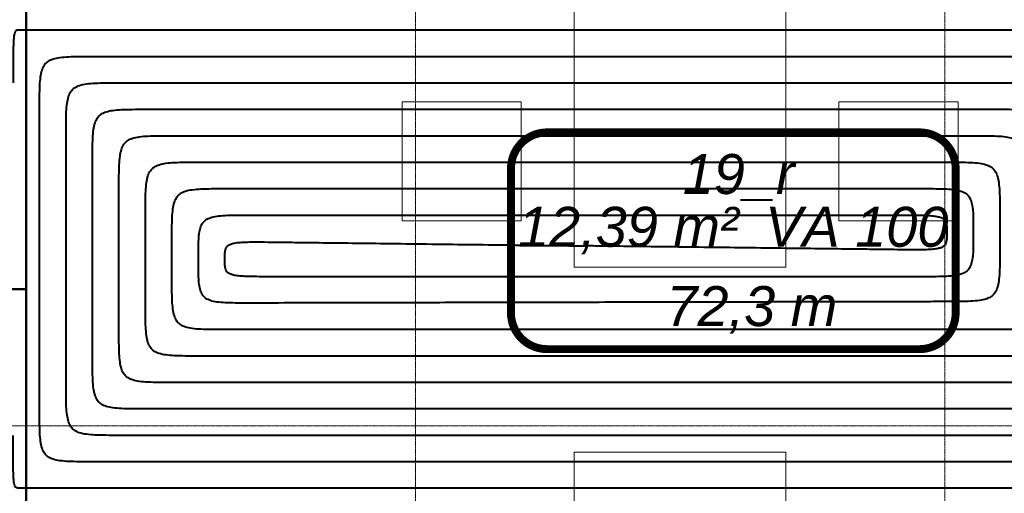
# Model space of a CAD drawing. Header units: millimetres. Extents: x 49908 to 79848, y -11883 to -3092.
# Tile 46 of 222: x 68141 to 68513, y -6252 to -6073. Entities that reach past the tile are written whole.
import ezdxf
from ezdxf.lldxf.tags import DXFTag

# ---------------------------------------------------------------- set-up
doc = ezdxf.new("R2010")
doc.units = ezdxf.units.MM
doc.linetypes.add('DASHDOT', pattern=[1, 0.5, -0.25, 0, -0.25])
doc.layers.add('A wyp ruchome', color=9, linetype='Continuous', lineweight=9)
doc.layers.add('A_OSIE', color=9, linetype='DASHDOT', lineweight=9)
for name, color, linetype, true_color in [('IS_Ogrzewanie_płaszczyznowe', 7, 'SOLID', 0xac00e6), ('IS_Ogrzewanie_płaszczyznowe_-_opis', 7, 'SOLID', 0xf000f0), ('IS_Przyłącza_o.p._Powrót', 7, 'DASH', 0x438955), ('IS_Przyłącza_o.p._Zasilanie', 7, 'SOLID', 0xff9124)]:
    doc.layers.add(name, color=color, linetype=linetype, true_color=true_color)
doc.layers.add('IS_Rys.pętli_o.p._Powrót', color=7, linetype='DASH', lineweight=13, true_color=0x4c9a5f)
doc.layers.add('IS_Rys.pętli_o.p._Zasilanie', color=7, linetype='SOLID', lineweight=13, true_color=0xff8c1a)
tags = doc.linetypes.add('DASH', pattern=[15, 10, -5]).pattern_tags.tags
tags[6:7] = [DXFTag(74, 4), DXFTag(75, 0), DXFTag(340, '0'), DXFTag(46, 0.0), DXFTag(50, 0.0), DXFTag(44, 0.0), DXFTag(45, 0.0)]
tags[4:5] = [DXFTag(74, 4), DXFTag(75, 0), DXFTag(340, '0'), DXFTag(46, 0.0), DXFTag(50, 0.0), DXFTag(44, 0.0), DXFTag(45, 0.0)]
tags = doc.linetypes.add('SOLID', pattern=[10, 10, 0]).pattern_tags.tags
tags[6:7] = [DXFTag(74, 4), DXFTag(75, 0), DXFTag(340, '0'), DXFTag(46, 0.0), DXFTag(50, 0.0), DXFTag(44, 0.0), DXFTag(45, 0.0)]
tags[4:5] = [DXFTag(74, 4), DXFTag(75, 0), DXFTag(340, '0'), DXFTag(46, 0.0), DXFTag(50, 0.0), DXFTag(44, 0.0), DXFTag(45, 0.0)]

msp = doc.modelspace()

# ---------------------------------------------------------------- linework, layer by layer
at = {"layer": 'A wyp ruchome'}
for points in [[(68430.47, -5926.63), (68430.47, -6166.63), (68350.47, -6166.63), (68350.47, -5926.63)], [(68330.47, -6104.13), (68285.47, -6104.13), (68285.47, -6149.13), (68330.47, -6149.13)], [(68450.47, -6104.13), (68495.47, -6104.13), (68495.47, -6149.13), (68450.47, -6149.13)], [(68430.47, -6236.63), (68430.47, -6476.63), (68350.47, -6476.63), (68350.47, -6236.63)]]:
    msp.add_lwpolyline(points, close=True, dxfattribs=at)
at = {"layer": 'A_OSIE', "ltscale": 0.3, "transparency": 33554559}
for p, q in [((68290.47, -7140.05), (68290.47, -3902.99)), ((68490.47, -7140.05), (68490.47, -3902.99)), ((70341.81, -6226.63), (67440.85, -6226.63))]:
    msp.add_line(p, q, dxfattribs=at)
at = {"layer": 'IS_Ogrzewanie_płaszczyznowe', "lineweight": 40}
for p, q in [((68143.46, -6174.95), (68143.46, -5966.01)), ((68143.46, -6035.51), (68143.46, -6265.41)), ((68143.46, -6174.95), (67772.42, -6174.95)), ((67772.42, -6174.95), (68143.46, -6174.95)), ((68143.46, -6383.89), (68143.46, -6174.95))]:
    msp.add_line(p, q, dxfattribs=at)
at = {"layer": 'IS_Ogrzewanie_płaszczyznowe_-_opis'}
msp.add_lwpolyline([(68340.24, -6197.66, 3, 3, 0), (68480.91, -6197.66, 3, 3, 0.414214), (68494.57, -6183.99, 3, 3, 0), (68494.57, -6129.32, 3, 3, 0.414214), (68480.91, -6115.66, 3, 3, 0), (68340.24, -6115.66, 3, 3, 0.414214), (68326.57, -6129.32, 3, 3, 0), (68326.57, -6183.99, 3, 3, 0.414214), (68340.24, -6197.66, 3, 3, 0)], format="xyseb", dxfattribs=at)
at = {"layer": 'IS_Przyłącza_o.p._Powrót', "lineweight": 40}
msp.add_open_spline([(68593.2, -6250.27), (68589.71, -6250.27), (68576.64, -6250.27), (68549.27, -6250.27), (68507.71, -6250.27), (68456.01, -6250.27), (68398.23, -6250.27), (68338.43, -6250.27), (68280.65, -6250.27), (68228.95, -6250.27), (68187.39, -6250.27), (68160.02, -6250.27), (68146.96, -6250.27), (68143.46, -6250.27)], degree=3, knots=[0, 0, 0, 0, 0.104746, 0.391954, 0.821075, 1.351564, 1.942874, 2.554456, 3.145766, 3.676255, 4.105376, 4.392584, 4.49733, 4.49733, 4.49733, 4.49733], dxfattribs=at)
at = {"layer": 'IS_Przyłącza_o.p._Zasilanie', "lineweight": 40}
msp.add_open_spline([(68551.24, -6076.94), (68548.08, -6076.94), (68536.23, -6076.94), (68511.42, -6076.94), (68473.73, -6076.94), (68426.86, -6076.94), (68374.47, -6076.94), (68320.24, -6076.94), (68267.85, -6076.94), (68220.98, -6076.94), (68183.29, -6076.94), (68158.48, -6076.94), (68146.63, -6076.94), (68143.46, -6076.94)], degree=3, knots=[0, 0, 0, 0, 0.094975, 0.355391, 0.744482, 1.225485, 1.761634, 2.316166, 2.852315, 3.333318, 3.722409, 3.982825, 4.0778, 4.0778, 4.0778, 4.0778], dxfattribs=at)
at = {"layer": 'IS_Rys.pętli_o.p._Powrót', "lineweight": 40}
for points, knots in [([(68158.46, -6116.94), (68158.46, -6115.28), (68158.46, -6112.26), (68158.54, -6108.16), (68158.78, -6104.85), (68159.29, -6102.22), (68160.2, -6100.16), (68161.69, -6098.67), (68163.75, -6097.76), (68166.37, -6097.25), (68169.68, -6097.01), (68173.79, -6096.93), (68176.81, -6096.94), (68178.46, -6096.94)], [0, 0, 0, 0, 0.0497373, 0.0904721, 0.1232039, 0.1491998, 0.1703704, 0.1897083, 0.2108788, 0.2368747, 0.2696065, 0.3103414, 0.3600787, 0.3600787, 0.3600787, 0.3600787]), ([(68178.46, -6096.94), (68181.13, -6096.94), (68191.08, -6096.94), (68211.94, -6096.94), (68243.62, -6096.94), (68283.02, -6096.94), (68327.06, -6096.94), (68372.65, -6096.94), (68416.69, -6096.94), (68456.09, -6096.94), (68487.77, -6096.94), (68508.63, -6096.94), (68518.58, -6096.94), (68521.24, -6096.94)], [0, 0, 0, 0, 0.079836, 0.298741, 0.625812, 1.030143, 1.48083, 1.94697, 2.397657, 2.801988, 3.129059, 3.347964, 3.4278, 3.4278, 3.4278, 3.4278]), ([(68158.46, -6210.27), (68158.46, -6209.54), (68158.46, -6206.83), (68158.46, -6201.15), (68158.46, -6192.53), (68158.46, -6181.8), (68158.46, -6169.81), (68158.46, -6157.4), (68158.46, -6145.41), (68158.46, -6134.68), (68158.46, -6126.05), (68158.46, -6120.37), (68158.46, -6117.66), (68158.46, -6116.94)], [0, 0, 0, 0, 0.0217373, 0.0813394, 0.1703921, 0.2804808, 0.4031912, 0.5301088, 0.6528192, 0.7629079, 0.8519606, 0.9115627, 0.9333, 0.9333, 0.9333, 0.9333]), ([(68178.46, -6136.94), (68178.46, -6135.28), (68178.46, -6132.26), (68178.54, -6128.16), (68178.78, -6124.85), (68179.29, -6122.22), (68180.2, -6120.16), (68181.69, -6118.67), (68183.75, -6117.76), (68186.37, -6117.25), (68189.68, -6117.01), (68193.79, -6116.93), (68196.81, -6116.94), (68198.46, -6116.94)], [0, 0, 0, 0, 0.0497373, 0.0904721, 0.1232039, 0.1491998, 0.1703704, 0.1897083, 0.2108788, 0.2368747, 0.2696065, 0.3103414, 0.3600787, 0.3600787, 0.3600787, 0.3600787]), ([(68198.46, -6116.94), (68200.82, -6116.94), (68209.61, -6116.94), (68228.04, -6116.94), (68256.02, -6116.94), (68290.82, -6116.94), (68329.72, -6116.94), (68369.99, -6116.94), (68408.89, -6116.94), (68443.69, -6116.94), (68471.67, -6116.94), (68490.1, -6116.94), (68498.89, -6116.94), (68501.24, -6116.94)], [0, 0, 0, 0, 0.07052, 0.26388, 0.552784, 0.909932, 1.308028, 1.719772, 2.117868, 2.475016, 2.76392, 2.95728, 3.0278, 3.0278, 3.0278, 3.0278]), ([(68501.24, -6116.94), (68502.9, -6116.94), (68505.92, -6116.93), (68510.03, -6117.01), (68513.34, -6117.25), (68515.96, -6117.76), (68518.02, -6118.67), (68519.51, -6120.16), (68520.42, -6122.22), (68520.93, -6124.85), (68521.17, -6128.16), (68521.25, -6132.26), (68521.24, -6135.28), (68521.24, -6136.94)], [0, 0, 0, 0, 0.0497373, 0.0904721, 0.1232039, 0.1491998, 0.1703704, 0.1897083, 0.2108788, 0.2368747, 0.2696065, 0.3103414, 0.3600787, 0.3600787, 0.3600787, 0.3600787]), ([(68178.46, -6190.27), (68178.46, -6189.85), (68178.46, -6188.3), (68178.46, -6185.06), (68178.46, -6180.13), (68178.46, -6174), (68178.46, -6167.15), (68178.46, -6160.06), (68178.46, -6153.2), (68178.46, -6147.07), (68178.46, -6142.15), (68178.46, -6138.9), (68178.46, -6137.35), (68178.46, -6136.94)], [0, 0, 0, 0, 0.012421, 0.0464784, 0.0973643, 0.1602705, 0.2303888, 0.3029112, 0.3730295, 0.4359357, 0.4868216, 0.520879, 0.5333, 0.5333, 0.5333, 0.5333]), ([(68198.46, -6156.94), (68198.46, -6155.28), (68198.46, -6152.26), (68198.54, -6148.16), (68198.78, -6144.85), (68199.29, -6142.22), (68200.2, -6140.16), (68201.69, -6138.67), (68203.75, -6137.76), (68206.37, -6137.25), (68209.68, -6137.01), (68213.79, -6136.93), (68216.81, -6136.94), (68218.46, -6136.94)], [0, 0, 0, 0, 0.0497373, 0.0904721, 0.1232039, 0.1491998, 0.1703704, 0.1897083, 0.2108788, 0.2368747, 0.2696065, 0.3103414, 0.3600787, 0.3600787, 0.3600787, 0.3600787]), ([(68218.46, -6136.94), (68220.5, -6136.94), (68228.14, -6136.94), (68244.13, -6136.94), (68268.41, -6136.94), (68298.62, -6136.94), (68332.38, -6136.94), (68367.33, -6136.94), (68401.09, -6136.94), (68431.29, -6136.94), (68455.58, -6136.94), (68471.57, -6136.94), (68479.2, -6136.94), (68481.24, -6136.94)], [0, 0, 0, 0, 0.061203, 0.229019, 0.479756, 0.789722, 1.135225, 1.492575, 1.838078, 2.148044, 2.398781, 2.566597, 2.6278, 2.6278, 2.6278, 2.6278]), ([(68481.24, -6136.94), (68482.9, -6136.94), (68485.92, -6136.93), (68490.02, -6137), (68493.33, -6137.2), (68495.94, -6137.62), (68497.97, -6138.36), (68499.47, -6139.58), (68500.41, -6141.31), (68500.93, -6143.52), (68501.17, -6146.28), (68501.25, -6149.71), (68501.24, -6152.22), (68501.24, -6153.6)], [0, 0, 0, 0, 0.0497372, 0.0904679, 0.1231616, 0.1489752, 0.1695302, 0.1873289, 0.2056828, 0.227561, 0.2548804, 0.2888277, 0.3302713, 0.3302713, 0.3302713, 0.3302713]), ([(68501.24, -6153.6), (68501.24, -6154.98), (68501.25, -6157.5), (68501.17, -6160.92), (68500.93, -6163.68), (68500.41, -6165.89), (68499.47, -6167.62), (68497.97, -6168.84), (68495.94, -6169.58), (68493.33, -6170), (68490.02, -6170.21), (68485.92, -6170.27), (68482.9, -6170.27), (68481.24, -6170.27)], [0, 0, 0, 0, 0.0414437, 0.075391, 0.1027104, 0.1245885, 0.1429424, 0.1607411, 0.1812962, 0.2071097, 0.2398034, 0.2805341, 0.3302713, 0.3302713, 0.3302713, 0.3302713]), ([(68198.46, -6170.27), (68198.46, -6170.16), (68198.46, -6169.78), (68198.46, -6168.96), (68198.46, -6167.73), (68198.46, -6166.2), (68198.46, -6164.49), (68198.46, -6162.72), (68198.46, -6161), (68198.46, -6159.47), (68198.46, -6158.24), (68198.46, -6157.43), (68198.46, -6157.04), (68198.46, -6156.94)], [0, 0, 0, 0, 0.0031047, 0.0116174, 0.0243365, 0.0400601, 0.0575864, 0.0757136, 0.0932399, 0.1089635, 0.1216826, 0.1301953, 0.1333, 0.1333, 0.1333, 0.1333]), ([(68218.46, -6163.6), (68218.46, -6163.05), (68218.46, -6162.04), (68218.54, -6160.67), (68218.8, -6159.52), (68219.4, -6158.59), (68220.42, -6157.94), (68221.86, -6157.53), (68223.82, -6157.27), (68226.4, -6157.14), (68229.69, -6157.1), (68233.79, -6157.12), (68236.81, -6157.16), (68238.46, -6157.18)], [0, 0, 0, 0, 0.0165737, 0.030172, 0.0413733, 0.051442, 0.0625342, 0.0768946, 0.0961841, 0.1216234, 0.1542328, 0.1949513, 0.2446877, 0.2446877, 0.2446877, 0.2446877]), ([(68238.46, -6157.18), (68239.37, -6157.19), (68242.75, -6157.23), (68249.83, -6157.32), (68260.59, -6157.45), (68273.97, -6157.61), (68288.92, -6157.8), (68304.4, -6157.99), (68319.35, -6158.17), (68332.73, -6158.33), (68343.49, -6158.46), (68350.57, -6158.55), (68353.95, -6158.59), (68354.85, -6158.6)], [0, 0, 0, 0, 0.02711, 0.101446, 0.212511, 0.349813, 0.502856, 0.661146, 0.814189, 0.95149, 1.062556, 1.136891, 1.164002, 1.164002, 1.164002, 1.164002]), ([(68238.46, -6170.27), (68236.81, -6170.27), (68233.79, -6170.27), (68229.69, -6170.24), (68226.4, -6170.16), (68223.82, -6170), (68221.86, -6169.72), (68220.42, -6169.29), (68219.4, -6168.63), (68218.8, -6167.69), (68218.54, -6166.54), (68218.46, -6165.16), (68218.46, -6164.15), (68218.46, -6163.6)], [0, 0, 0, 0, 0.0497371, 0.0904598, 0.1230808, 0.1485427, 0.167869, 0.1822823, 0.1934384, 0.203564, 0.2147991, 0.2284102, 0.2449857, 0.2449857, 0.2449857, 0.2449857]), ([(68218.46, -6190.27), (68216.81, -6190.27), (68213.79, -6190.27), (68209.68, -6190.19), (68206.37, -6189.95), (68203.75, -6189.44), (68201.69, -6188.53), (68200.2, -6187.04), (68199.29, -6184.98), (68198.78, -6182.36), (68198.54, -6179.05), (68198.46, -6174.94), (68198.46, -6171.92), (68198.46, -6170.27)], [0, 0, 0, 0, 0.0497373, 0.0904721, 0.1232039, 0.1491998, 0.1703704, 0.1897083, 0.2108788, 0.2368747, 0.2696065, 0.3103414, 0.3600787, 0.3600787, 0.3600787, 0.3600787]), ([(68481.24, -6170.27), (68479.36, -6170.27), (68472.31, -6170.27), (68457.53, -6170.27), (68435.1, -6170.27), (68407.19, -6170.27), (68376, -6170.27), (68343.71, -6170.27), (68312.52, -6170.27), (68284.61, -6170.27), (68262.18, -6170.27), (68247.4, -6170.27), (68240.35, -6170.27), (68238.46, -6170.27)], [0, 0, 0, 0, 0.056545, 0.211589, 0.443242, 0.729617, 1.048824, 1.378976, 1.698183, 1.984558, 2.216211, 2.371255, 2.4278, 2.4278, 2.4278, 2.4278]), ([(68198.46, -6210.27), (68196.81, -6210.27), (68193.79, -6210.27), (68189.68, -6210.19), (68186.37, -6209.95), (68183.75, -6209.44), (68181.69, -6208.53), (68180.2, -6207.04), (68179.29, -6204.98), (68178.78, -6202.36), (68178.54, -6199.05), (68178.46, -6194.94), (68178.46, -6191.92), (68178.46, -6190.27)], [0, 0, 0, 0, 0.0497373, 0.0904721, 0.1232039, 0.1491998, 0.1703704, 0.1897083, 0.2108788, 0.2368747, 0.2696065, 0.3103414, 0.3600787, 0.3600787, 0.3600787, 0.3600787]), ([(68523.2, -6190.27), (68520.83, -6190.27), (68511.98, -6190.27), (68493.43, -6190.27), (68465.27, -6190.27), (68430.24, -6190.27), (68391.09, -6190.27), (68350.57, -6190.27), (68311.42, -6190.27), (68276.39, -6190.27), (68248.23, -6190.27), (68229.68, -6190.27), (68220.83, -6190.27), (68218.46, -6190.27)], [0, 0, 0, 0, 0.070975, 0.265582, 0.55635, 0.915802, 1.316465, 1.730865, 2.131528, 2.49098, 2.781748, 2.976355, 3.04733, 3.04733, 3.04733, 3.04733]), ([(68178.46, -6230.27), (68176.81, -6230.27), (68173.79, -6230.27), (68169.68, -6230.19), (68166.37, -6229.95), (68163.75, -6229.44), (68161.69, -6228.53), (68160.2, -6227.04), (68159.29, -6224.98), (68158.78, -6222.36), (68158.54, -6219.05), (68158.46, -6214.94), (68158.46, -6211.92), (68158.46, -6210.27)], [0, 0, 0, 0, 0.0497373, 0.0904721, 0.1232039, 0.1491998, 0.1703704, 0.1897083, 0.2108788, 0.2368747, 0.2696065, 0.3103414, 0.3600787, 0.3600787, 0.3600787, 0.3600787]), ([(68543.2, -6210.27), (68540.52, -6210.27), (68530.51, -6210.27), (68509.53, -6210.27), (68477.67, -6210.27), (68438.04, -6210.27), (68393.75, -6210.27), (68347.91, -6210.27), (68303.62, -6210.27), (68263.99, -6210.27), (68232.14, -6210.27), (68211.16, -6210.27), (68201.14, -6210.27), (68198.46, -6210.27)], [0, 0, 0, 0, 0.080291, 0.300443, 0.629377, 1.036012, 1.489267, 1.958063, 2.411318, 2.817953, 3.146887, 3.367039, 3.44733, 3.44733, 3.44733, 3.44733]), ([(68140.96, -6250.27), (68140.76, -6250.27), (68140.38, -6250.27), (68139.83, -6250.19), (68139.36, -6249.86), (68139.04, -6249.22), (68138.82, -6248.25), (68138.67, -6246.84), (68138.57, -6244.9), (68138.5, -6242.33), (68138.47, -6239.04), (68138.46, -6234.94), (68138.46, -6231.92), (68138.46, -6230.27)], [0, 0, 0, 0, 0.0062189, 0.0114166, 0.016393, 0.0227951, 0.0322664, 0.0460468, 0.0651645, 0.0905685, 0.1231775, 0.163899, 0.213636, 0.213636, 0.213636, 0.213636]), ([(68563.2, -6230.27), (68560.21, -6230.27), (68549.03, -6230.27), (68525.62, -6230.27), (68490.07, -6230.27), (68445.84, -6230.27), (68396.41, -6230.27), (68345.25, -6230.27), (68295.82, -6230.27), (68251.6, -6230.27), (68216.04, -6230.27), (68192.63, -6230.27), (68181.45, -6230.27), (68178.46, -6230.27)], [0, 0, 0, 0, 0.089607, 0.335304, 0.702405, 1.156222, 1.66207, 2.18526, 2.691108, 3.144925, 3.512026, 3.757723, 3.84733, 3.84733, 3.84733, 3.84733]), ([(68143.46, -6250.27), (68143.45, -6250.27), (68143.37, -6250.27), (68143.22, -6250.27), (68142.99, -6250.27), (68142.7, -6250.27), (68142.38, -6250.27), (68142.05, -6250.27), (68141.73, -6250.27), (68141.44, -6250.27), (68141.21, -6250.27), (68141.06, -6250.27), (68140.98, -6250.27), (68140.96, -6250.27)], [0, 0, 0, 0, 0.00058227, 0.00217881, 0.00456424, 0.00751315, 0.01080015, 0.01419985, 0.01748685, 0.02043576, 0.02282119, 0.02441773, 0.025, 0.025, 0.025, 0.025])]:
    msp.add_open_spline(points, degree=3, knots=knots, dxfattribs=at)
at = {"layer": 'IS_Rys.pętli_o.p._Zasilanie', "lineweight": 40}
for points, knots in [([(68140.96, -6076.94), (68140.76, -6076.94), (68140.38, -6076.93), (68139.83, -6077.02), (68139.36, -6077.35), (68139.04, -6077.99), (68138.82, -6078.95), (68138.67, -6080.36), (68138.57, -6082.3), (68138.5, -6084.87), (68138.47, -6088.16), (68138.46, -6092.26), (68138.46, -6095.28), (68138.46, -6096.94)], [0, 0, 0, 0, 0.0062189, 0.0114166, 0.016393, 0.0227951, 0.0322664, 0.0460468, 0.0651645, 0.0905685, 0.1231775, 0.163899, 0.213636, 0.213636, 0.213636, 0.213636]), ([(68143.46, -6076.94), (68143.45, -6076.94), (68143.37, -6076.94), (68143.22, -6076.94), (68142.99, -6076.94), (68142.7, -6076.94), (68142.38, -6076.94), (68142.05, -6076.94), (68141.73, -6076.94), (68141.44, -6076.94), (68141.21, -6076.94), (68141.06, -6076.94), (68140.98, -6076.94), (68140.96, -6076.94)], [0, 0, 0, 0, 0.00058227, 0.00217881, 0.00456424, 0.00751315, 0.01080015, 0.01419985, 0.01748685, 0.02043576, 0.02282119, 0.02441773, 0.025, 0.025, 0.025, 0.025]), ([(68148.46, -6106.94), (68148.46, -6105.28), (68148.46, -6102.26), (68148.54, -6098.16), (68148.78, -6094.85), (68149.29, -6092.22), (68150.2, -6090.16), (68151.69, -6088.67), (68153.75, -6087.76), (68156.37, -6087.25), (68159.68, -6087.01), (68163.79, -6086.93), (68166.81, -6086.94), (68168.46, -6086.94)], [0, 0, 0, 0, 0.0497373, 0.0904721, 0.1232039, 0.1491998, 0.1703704, 0.1897083, 0.2108788, 0.2368747, 0.2696065, 0.3103414, 0.3600787, 0.3600787, 0.3600787, 0.3600787]), ([(68168.46, -6086.94), (68171.28, -6086.94), (68181.82, -6086.94), (68203.9, -6086.94), (68237.42, -6086.94), (68279.12, -6086.94), (68325.73, -6086.94), (68373.98, -6086.94), (68420.58, -6086.94), (68462.29, -6086.94), (68495.81, -6086.94), (68517.89, -6086.94), (68528.43, -6086.94), (68531.24, -6086.94)], [0, 0, 0, 0, 0.084494, 0.316172, 0.662326, 1.090248, 1.567231, 2.060569, 2.537552, 2.965474, 3.311628, 3.543306, 3.6278, 3.6278, 3.6278, 3.6278]), ([(68148.46, -6220.27), (68148.46, -6219.39), (68148.46, -6216.09), (68148.46, -6209.2), (68148.46, -6198.72), (68148.46, -6185.7), (68148.46, -6171.14), (68148.46, -6156.07), (68148.46, -6141.51), (68148.46, -6128.48), (68148.46, -6118.01), (68148.46, -6111.11), (68148.46, -6107.82), (68148.46, -6106.94)], [0, 0, 0, 0, 0.026395, 0.09877, 0.206906, 0.340586, 0.489592, 0.643708, 0.792714, 0.926394, 1.03453, 1.106905, 1.1333, 1.1333, 1.1333, 1.1333]), ([(68168.46, -6126.94), (68168.46, -6125.28), (68168.46, -6122.26), (68168.54, -6118.16), (68168.78, -6114.85), (68169.29, -6112.22), (68170.2, -6110.16), (68171.69, -6108.67), (68173.75, -6107.76), (68176.37, -6107.25), (68179.68, -6107.01), (68183.79, -6106.93), (68186.81, -6106.94), (68188.46, -6106.94)], [0, 0, 0, 0, 0.0497373, 0.0904721, 0.1232039, 0.1491998, 0.1703704, 0.1897083, 0.2108788, 0.2368747, 0.2696065, 0.3103414, 0.3600787, 0.3600787, 0.3600787, 0.3600787]), ([(68188.46, -6106.94), (68190.97, -6106.94), (68200.35, -6106.94), (68219.99, -6106.94), (68249.82, -6106.94), (68286.92, -6106.94), (68328.39, -6106.94), (68371.32, -6106.94), (68412.79, -6106.94), (68449.89, -6106.94), (68479.72, -6106.94), (68499.36, -6106.94), (68508.74, -6106.94), (68511.24, -6106.94)], [0, 0, 0, 0, 0.075178, 0.281311, 0.589298, 0.970038, 1.394429, 1.833371, 2.257762, 2.638502, 2.946489, 3.152622, 3.2278, 3.2278, 3.2278, 3.2278]), ([(68511.24, -6106.94), (68512.9, -6106.94), (68515.92, -6106.93), (68520.03, -6107.01), (68523.34, -6107.25), (68525.96, -6107.76), (68528.02, -6108.67), (68529.51, -6110.16), (68530.42, -6112.22), (68530.93, -6114.85), (68531.17, -6118.16), (68531.25, -6122.26), (68531.24, -6125.28), (68531.24, -6126.94)], [0, 0, 0, 0, 0.0497373, 0.0904721, 0.1232039, 0.1491998, 0.1703704, 0.1897083, 0.2108788, 0.2368747, 0.2696065, 0.3103414, 0.3600787, 0.3600787, 0.3600787, 0.3600787]), ([(68168.46, -6200.27), (68168.46, -6199.7), (68168.46, -6197.57), (68168.46, -6193.1), (68168.46, -6186.33), (68168.46, -6177.9), (68168.46, -6168.48), (68168.46, -6158.73), (68168.46, -6149.3), (68168.46, -6140.88), (68168.46, -6134.1), (68168.46, -6129.64), (68168.46, -6127.51), (68168.46, -6126.94)], [0, 0, 0, 0, 0.0170791, 0.0639089, 0.1338782, 0.2203757, 0.31679, 0.41651, 0.5129243, 0.5994218, 0.6693911, 0.7162209, 0.7333, 0.7333, 0.7333, 0.7333]), ([(68188.46, -6146.94), (68188.46, -6145.28), (68188.46, -6142.26), (68188.54, -6138.16), (68188.78, -6134.85), (68189.29, -6132.22), (68190.2, -6130.16), (68191.69, -6128.67), (68193.75, -6127.76), (68196.37, -6127.25), (68199.68, -6127.01), (68203.79, -6126.93), (68206.81, -6126.94), (68208.46, -6126.94)], [0, 0, 0, 0, 0.0497373, 0.0904721, 0.1232039, 0.1491998, 0.1703704, 0.1897083, 0.2108788, 0.2368747, 0.2696065, 0.3103414, 0.3600787, 0.3600787, 0.3600787, 0.3600787]), ([(68208.46, -6126.94), (68210.66, -6126.94), (68218.88, -6126.94), (68236.08, -6126.94), (68262.22, -6126.94), (68294.72, -6126.94), (68331.05, -6126.94), (68368.66, -6126.94), (68404.99, -6126.94), (68437.49, -6126.94), (68463.63, -6126.94), (68480.83, -6126.94), (68489.05, -6126.94), (68491.24, -6126.94)], [0, 0, 0, 0, 0.065862, 0.24645, 0.51627, 0.849827, 1.221627, 1.606173, 1.977973, 2.31153, 2.58135, 2.761938, 2.8278, 2.8278, 2.8278, 2.8278]), ([(68491.24, -6126.94), (68492.9, -6126.94), (68495.92, -6126.93), (68500.03, -6127.01), (68503.34, -6127.25), (68505.96, -6127.76), (68508.02, -6128.67), (68509.51, -6130.16), (68510.42, -6132.22), (68510.93, -6134.85), (68511.17, -6138.16), (68511.25, -6142.26), (68511.24, -6145.28), (68511.24, -6146.94)], [0, 0, 0, 0, 0.0497373, 0.0904721, 0.1232039, 0.1491998, 0.1703704, 0.1897083, 0.2108788, 0.2368747, 0.2696065, 0.3103414, 0.3600787, 0.3600787, 0.3600787, 0.3600787]), ([(68188.46, -6180.27), (68188.46, -6180.01), (68188.46, -6179.04), (68188.46, -6177.01), (68188.46, -6173.93), (68188.46, -6170.1), (68188.46, -6165.82), (68188.46, -6161.39), (68188.46, -6157.1), (68188.46, -6153.27), (68188.46, -6150.19), (68188.46, -6148.16), (68188.46, -6147.2), (68188.46, -6146.94)], [0, 0, 0, 0, 0.0077628, 0.0290479, 0.0608504, 0.1001653, 0.1439876, 0.1893124, 0.2331347, 0.2724496, 0.3042521, 0.3255372, 0.3333, 0.3333, 0.3333, 0.3333]), ([(68208.46, -6163.6), (68208.46, -6162.22), (68208.46, -6159.71), (68208.54, -6156.28), (68208.78, -6153.52), (68209.3, -6151.31), (68210.24, -6149.58), (68211.74, -6148.36), (68213.77, -6147.62), (68216.38, -6147.2), (68219.69, -6147), (68223.79, -6146.93), (68226.81, -6146.94), (68228.46, -6146.94)], [0, 0, 0, 0, 0.0414437, 0.075391, 0.1027104, 0.1245885, 0.1429424, 0.1607411, 0.1812962, 0.2071097, 0.2398034, 0.2805341, 0.3302713, 0.3302713, 0.3302713, 0.3302713]), ([(68228.46, -6146.94), (68230.35, -6146.94), (68237.4, -6146.94), (68252.18, -6146.94), (68274.61, -6146.94), (68302.52, -6146.94), (68333.71, -6146.94), (68366, -6146.94), (68397.19, -6146.94), (68425.1, -6146.94), (68447.53, -6146.94), (68462.31, -6146.94), (68469.36, -6146.94), (68471.24, -6146.94)], [0, 0, 0, 0, 0.056545, 0.211589, 0.443242, 0.729617, 1.048824, 1.378976, 1.698183, 1.984558, 2.216211, 2.371255, 2.4278, 2.4278, 2.4278, 2.4278]), ([(68471.24, -6146.94), (68472.9, -6146.94), (68475.92, -6146.94), (68480.02, -6146.96), (68483.31, -6147.04), (68485.89, -6147.21), (68487.85, -6147.49), (68489.29, -6147.91), (68490.31, -6148.57), (68490.91, -6149.51), (68491.17, -6150.66), (68491.25, -6152.04), (68491.24, -6153.05), (68491.24, -6153.6)], [0, 0, 0, 0, 0.0497371, 0.0904598, 0.1230808, 0.1485427, 0.167869, 0.1822823, 0.1934384, 0.203564, 0.2147991, 0.2284102, 0.2449857, 0.2449857, 0.2449857, 0.2449857]), ([(68511.24, -6146.94), (68511.24, -6147.04), (68511.24, -6147.4), (68511.24, -6148.18), (68511.24, -6149.35), (68511.24, -6150.81), (68511.24, -6152.45), (68511.24, -6154.14), (68511.24, -6155.77), (68511.24, -6157.23), (68511.24, -6158.41), (68511.24, -6159.18), (68511.24, -6159.55), (68511.24, -6159.65)], [0, 0, 0, 0, 0.0029603, 0.0110771, 0.0232046, 0.0381968, 0.054908, 0.072192, 0.0889032, 0.1038954, 0.1160229, 0.1241397, 0.1271, 0.1271, 0.1271, 0.1271]), ([(68491.24, -6153.6), (68491.24, -6154.15), (68491.25, -6155.16), (68491.17, -6156.54), (68490.91, -6157.68), (68490.31, -6158.62), (68489.29, -6159.27), (68487.85, -6159.68), (68485.89, -6159.93), (68483.31, -6160.06), (68480.02, -6160.11), (68475.92, -6160.08), (68472.9, -6160.04), (68471.25, -6160.02)], [0, 0, 0, 0, 0.0165737, 0.030172, 0.0413733, 0.051442, 0.0625342, 0.0768946, 0.0961841, 0.1216234, 0.1542328, 0.1949513, 0.2446877, 0.2446877, 0.2446877, 0.2446877]), ([(68471.25, -6160.02), (68470.34, -6160.01), (68466.96, -6159.97), (68459.88, -6159.88), (68449.12, -6159.75), (68435.74, -6159.59), (68420.79, -6159.41), (68405.31, -6159.22), (68390.36, -6159.04), (68376.98, -6158.87), (68366.22, -6158.74), (68359.14, -6158.65), (68355.76, -6158.61), (68354.85, -6158.6)], [0, 0, 0, 0, 0.02711, 0.101446, 0.212511, 0.349813, 0.502856, 0.661146, 0.814189, 0.95149, 1.062556, 1.136891, 1.164002, 1.164002, 1.164002, 1.164002]), ([(68511.24, -6159.65), (68511.24, -6161.3), (68511.25, -6164.32), (68511.17, -6168.43), (68510.93, -6171.74), (68510.42, -6174.36), (68509.51, -6176.42), (68508.02, -6177.92), (68505.96, -6178.83), (68503.34, -6179.34), (68500.03, -6179.6), (68495.92, -6179.68), (68492.9, -6179.68), (68491.24, -6179.69)], [0, 0, 0, 0, 0.0497376, 0.0904746, 0.1232122, 0.1492193, 0.1704067, 0.1897644, 0.2109518, 0.2369589, 0.2696965, 0.3104335, 0.3601711, 0.3601711, 0.3601711, 0.3601711]), ([(68228.46, -6180.23), (68226.81, -6180.23), (68223.79, -6180.24), (68219.69, -6180.18), (68216.38, -6179.99), (68213.77, -6179.57), (68211.74, -6178.84), (68210.24, -6177.62), (68209.3, -6175.89), (68208.78, -6173.68), (68208.54, -6170.92), (68208.46, -6167.5), (68208.46, -6164.98), (68208.46, -6163.6)], [0, 0, 0, 0, 0.0497369, 0.0904658, 0.1231547, 0.1489589, 0.1694994, 0.1872802, 0.2056179, 0.227485, 0.2547986, 0.2887437, 0.3301871, 0.3301871, 0.3301871, 0.3301871]), ([(68208.46, -6200.27), (68206.81, -6200.27), (68203.79, -6200.27), (68199.68, -6200.19), (68196.37, -6199.95), (68193.75, -6199.44), (68191.69, -6198.53), (68190.2, -6197.04), (68189.29, -6194.98), (68188.78, -6192.36), (68188.54, -6189.05), (68188.46, -6184.94), (68188.46, -6181.92), (68188.46, -6180.27)], [0, 0, 0, 0, 0.0497373, 0.0904721, 0.1232039, 0.1491998, 0.1703704, 0.1897083, 0.2108788, 0.2368747, 0.2696065, 0.3103414, 0.3600787, 0.3600787, 0.3600787, 0.3600787]), ([(68491.24, -6179.69), (68489.2, -6179.69), (68481.57, -6179.71), (68465.58, -6179.74), (68441.29, -6179.79), (68411.09, -6179.85), (68377.33, -6179.92), (68342.38, -6179.99), (68308.62, -6180.06), (68278.41, -6180.12), (68254.13, -6180.17), (68238.14, -6180.21), (68230.5, -6180.22), (68228.46, -6180.23)], [0, 0, 0, 0, 0.061204, 0.22902, 0.479757, 0.789724, 1.135228, 1.492578, 1.838082, 2.148049, 2.398786, 2.566603, 2.627806, 2.627806, 2.627806, 2.627806]), ([(68188.46, -6220.27), (68186.81, -6220.27), (68183.79, -6220.27), (68179.68, -6220.19), (68176.37, -6219.95), (68173.75, -6219.44), (68171.69, -6218.53), (68170.2, -6217.04), (68169.29, -6214.98), (68168.78, -6212.36), (68168.54, -6209.05), (68168.46, -6204.94), (68168.46, -6201.92), (68168.46, -6200.27)], [0, 0, 0, 0, 0.0497373, 0.0904721, 0.1232039, 0.1491998, 0.1703704, 0.1897083, 0.2108788, 0.2368747, 0.2696065, 0.3103414, 0.3600787, 0.3600787, 0.3600787, 0.3600787]), ([(68533.2, -6200.27), (68530.68, -6200.27), (68521.24, -6200.27), (68501.48, -6200.27), (68471.47, -6200.27), (68434.14, -6200.27), (68392.42, -6200.27), (68349.24, -6200.27), (68307.52, -6200.27), (68270.19, -6200.27), (68240.18, -6200.27), (68220.42, -6200.27), (68210.99, -6200.27), (68208.46, -6200.27)], [0, 0, 0, 0, 0.075633, 0.283013, 0.592863, 0.975907, 1.402866, 1.844464, 2.271423, 2.654467, 2.964317, 3.171697, 3.24733, 3.24733, 3.24733, 3.24733]), ([(68168.46, -6240.27), (68166.81, -6240.27), (68163.79, -6240.27), (68159.68, -6240.19), (68156.37, -6239.95), (68153.75, -6239.44), (68151.69, -6238.53), (68150.2, -6237.04), (68149.29, -6234.98), (68148.78, -6232.36), (68148.54, -6229.05), (68148.46, -6224.94), (68148.46, -6221.92), (68148.46, -6220.27)], [0, 0, 0, 0, 0.0497373, 0.0904721, 0.1232039, 0.1491998, 0.1703704, 0.1897083, 0.2108788, 0.2368747, 0.2696065, 0.3103414, 0.3600787, 0.3600787, 0.3600787, 0.3600787]), ([(68553.2, -6220.27), (68550.37, -6220.27), (68539.77, -6220.27), (68517.57, -6220.27), (68483.87, -6220.27), (68441.94, -6220.27), (68395.08, -6220.27), (68346.58, -6220.27), (68299.72, -6220.27), (68257.79, -6220.27), (68224.09, -6220.27), (68201.89, -6220.27), (68191.3, -6220.27), (68188.46, -6220.27)], [0, 0, 0, 0, 0.084949, 0.317874, 0.665891, 1.096117, 1.575668, 2.071662, 2.551213, 2.981439, 3.329456, 3.562381, 3.64733, 3.64733, 3.64733, 3.64733]), ([(68573.2, -6240.27), (68570.06, -6240.27), (68558.3, -6240.27), (68533.67, -6240.27), (68496.27, -6240.27), (68449.74, -6240.27), (68397.74, -6240.27), (68343.92, -6240.27), (68291.92, -6240.27), (68245.4, -6240.27), (68208, -6240.27), (68183.36, -6240.27), (68171.61, -6240.27), (68168.46, -6240.27)], [0, 0, 0, 0, 0.094265, 0.352735, 0.738919, 1.216328, 1.748471, 2.298859, 2.831002, 3.308411, 3.694595, 3.953065, 4.04733, 4.04733, 4.04733, 4.04733])]:
    msp.add_open_spline(points, degree=3, knots=knots, dxfattribs=at)

# ---------------------------------------------------------------- texts
at = {"layer": 'IS_Ogrzewanie_płaszczyznowe_-_opis', "ltscale": 0.01, "char_height": 15.12}
for s, insert, attachment_point in [('\\fArial|b0|i1;19_r', (68412.57, -6141.66), 8), ('\\fArial|b0|i1;12,39 m²', (68412.57, -6143.82), 3), ('\\fArial|b0|i1;VA 100', (68422.57, -6143.82), 1), ('\\fArial|b0|i1;72,3 m', (68417.57, -6173.82), 2)]:
    msp.add_mtext(s, dxfattribs=dict(at, insert=insert, attachment_point=attachment_point))

doc.saveas('drawing.dxf')
